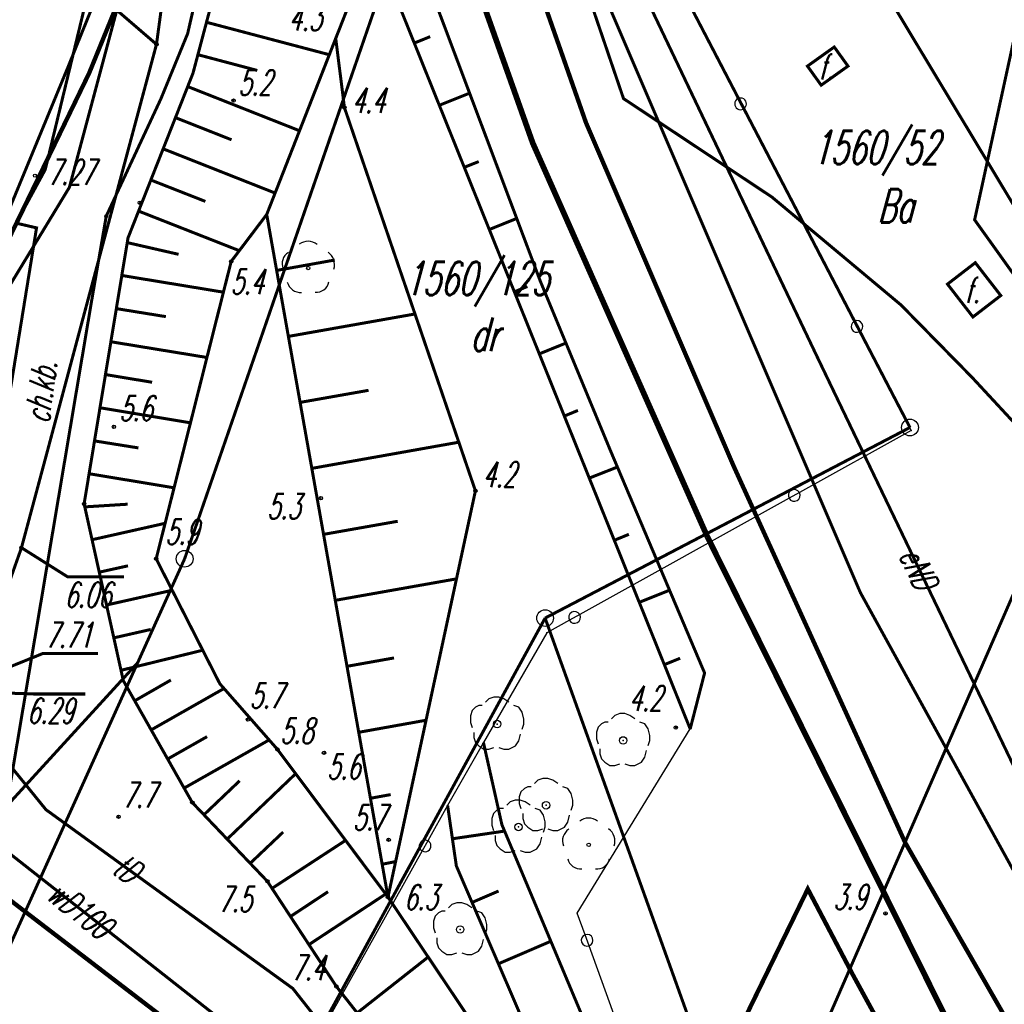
# Model space of a CAD drawing. Extents: x 6425777 to 6426103, y 6050596 to 6051176.
# Tile 12 of 72: x 6425856 to 6425886, y 6050775 to 6050805. Entities that reach past the tile are written whole.
import ezdxf

# ---------------------------------------------------------------- set-up
doc = ezdxf.new("R2010")
doc.units = 0
doc.header["$MEASUREMENT"] = 0
for name, pattern in [('GUZ', [1.5, 1, -0.5]), ('KOR', [4, 3, -1]), ('WRU', [1.5, 1, -0.5])]:
    doc.linetypes.add(name, pattern=pattern)
doc.layers.get('0').update_dxf_attribs({"linetype": 'CONTINUOUS'})
for name, color, linetype in [('202_punkt_graniczny', 7, 'CONTINUOUS'), ('210_oznaczenie_konturu_uzytku_gruntowego', 96, 'CONTINUOUS'), ('211_numer_dzialki_ewidencyjnej', 7, 'CONTINUOUS'), ('218_kontur_uzytku_gruntowego', 96, 'GUZ'), ('219_dzialka_ewidencyjna', 7, 'CONTINUOUS'), ('360_Fundament_obrys', 7, 'CONTINUOUS'), ('621_Punkt_rzednej_przewodu_SWPOD', 5, 'CONTINUOUS'), ('621_Punkt_rzednej_przewodu_SWPOD_Atr2', 5, 'CONTINUOUS'), ('621_Punkt_rzednej_przewodu_SWPOD_Atr3', 5, 'CONTINUOUS'), ('820_Skarpa_nieumocniona', 7, 'CONTINUOUS'), ('823_Szczyt_skarpy_nieumocninej', 7, 'WRU'), ('824_Podnoze_skarpy_nieumocninej', 7, 'WRU'), ('chodnik__powierzchnia_', 7, 'WRU'), ('drzewo_lisciaste__punkt_', 96, 'CONTINUOUS'), ('GEO_KOM___drzewa_lisciaste', 96, 'CONTINUOUS'), ('GEO_KOM_fundament', 7, 'CONTINUOUS'), ('GEO_KOM_kraweznik', 7, 'CONTINUOUS'), ('GEO_KOM_obszar_utwardzony', 7, 'KOR'), ('GEO_KOM_ogrodzenie', 7, 'CONTINUOUS'), ('GEO_KOM_opis_nawierzchni', 7, 'CONTINUOUS'), ('GEO_KOM_tor_kolejowy', 7, 'CONTINUOUS'), ('jezdnia__powierzchnia_', 7, 'KOR'), ('kraweznik__linia_', 7, 'CONTINUOUS'), ('ogrodzenie_trwale__linia_', 7, 'CONTINUOUS'), ('przewod_elektroenergetyczny__linia_', 1, 'CONTINUOUS'), ('przewod_elektroenergetyczny__linia__Atr1', 1, 'CONTINUOUS'), ('przewod_kanalizacyjny__linia_', 36, 'CONTINUOUS'), ('przewod_telekomunikacyjny__linia_', 30, 'CONTINUOUS'), ('przewod_telekomunikacyjny__linia__Atr1', 30, 'CONTINUOUS'), ('przewod_wodociagowy__linia_', 5, 'CONTINUOUS'), ('przewod_wodociagowy__linia__Atr1', 5, 'CONTINUOUS'), ('punkt_o_okreslonej_wysokosci__siec_wodociagowa__Atr2', 5, 'CONTINUOUS'), ('punkt_wysokosciowy_naturalny', 7, 'CONTINUOUS'), ('punkt_wysokosciowy_naturalny_Atr2', 7, 'CONTINUOUS'), ('punkt_wysokosciowy_sztuczny', 7, 'CONTINUOUS'), ('punkt_wysokosciowy_sztuczny_Atr2', 7, 'CONTINUOUS')]:
    doc.layers.add(name, color=color, linetype=linetype)
doc.styles.get("Standard").update_dxf_attribs({"font": 'simplex.shx', "width": 0.85})

# ---------------------------------------------------------------- blocks, each defined once
blk = doc.blocks.new('202')
at = {"color": 0, "linetype": 'Continuous'}
blk.add_circle((0, 0), 0.5, dxfattribs=at)
blk = doc.blocks.new('922')
at = {"color": 0, "linetype": 'Continuous'}
for points in [[(0.7, 1.3), (0.4, 1.5), (0.1, 1.6), (-0.2, 1.6), (-0.5, 1.5), (-0.7, 1.3)], [(-0.9, 1.1), (-1.1, 1.1), (-1.3, 1), (-1.5, 0.8), (-1.6, 0.5), (-1.6, 0.1), (-1.5, -0.2)], [(1.5, -0.3), (1.6, 0), (1.6, 0.3), (1.5, 0.7), (1.3, 1), (1, 1.1)], [(-1.4, -0.5), (-1.4, -0.8), (-1.3, -1.1), (-1.1, -1.3), (-0.8, -1.5), (-0.5, -1.5), (-0.2, -1.4)], [(0.1, -1.4), (0.4, -1.5), (0.7, -1.5), (1.1, -1.3), (1.3, -1), (1.4, -0.6)]]:
    blk.add_lwpolyline(points, dxfattribs=at)
blk.add_circle((0, 0), 0.224, dxfattribs=at)
blk = doc.blocks.new('801')
at = {"color": 0, "linetype": 'Continuous'}
blk.add_circle((0, 0), 0.1, dxfattribs=at)

msp = doc.modelspace()

# ---------------------------------------------------------------- linework, layer by layer
for p in [(6425861.5, 6050804.13), (6425860.57, 6050803.81), (6425865.92, 6050803.99), (6425857.94, 6050803.16), (6425858.56, 6050802.95), (6425861.66, 6050802.95), (6425860.7, 6050802.18), (6425862.87, 6050802.13), (6425874.51, 6050802.19), (6425866.18, 6050801.92), (6425873.39, 6050801.47), (6425857.25, 6050800.07), (6425857.97, 6050799.54), (6425860.07, 6050799.08), (6425878.94, 6050799.25), (6425859.07, 6050798.68), (6425863.86, 6050798.73), (6425884.99, 6050798.57), (6425856.99, 6050798.33), (6425859.72, 6050798.03), (6425862.8, 6050797.33), (6425872.03, 6050796.73), (6425858.62, 6050796.07), (6425882.79, 6050796.03), (6425880.3, 6050794.46), (6425884.91, 6050793.87), (6425859.3, 6050792.39), (6425883.06, 6050792.37), (6425883.1, 6050792.28), (6425874.12, 6050791.68), (6425877.8, 6050791.21), (6425865.48, 6050790.26), (6425870.09, 6050790.48), (6425858.41, 6050790.09), (6425877.02, 6050789.092), (6425856.54, 6050788.78), (6425860.56, 6050788.45), (6425861.41, 6050788.45), (6425881.58, 6050787.44), (6425872.17, 6050786.68), (6425872.22, 6050786.24), (6425860.03, 6050785.37), (6425876.93, 6050785.04), (6425859.58, 6050784.81), (6425862.46, 6050784.72), (6425863.3, 6050783.65), (6425876.07, 6050783.41), (6425876.5, 6050783.37), (6425870.33, 6050782.96), (6425864.18, 6050782.76), (6425865.57, 6050782.66), (6425861.64, 6050781.17), (6425857.27, 6050780.96), (6425869.26, 6050781.08), (6425859.44, 6050780.75), (6425870.88, 6050780.51), (6425867.5, 6050780.06), (6425869.52, 6050779.28), (6425863.88, 6050778.82), (6425867.48, 6050778.35), (6425873.13, 6050777.87), (6425882.33, 6050777.86), (6425864.64, 6050775.62), (6425865.94, 6050775.68)]:
    msp.add_point(p)
at = {"color": 7}
for p in [(6425871.801, 6050800.862), (6425872.22, 6050786.24), (6425880.01, 6050778.59), (6425881.35, 6050776.04)]:
    msp.add_point(p, dxfattribs=at)
at = {"layer": '202_punkt_graniczny', "color": 7}
for p in [(6425883.06, 6050792.37), (6425861.41, 6050788.45), (6425872.17, 6050786.68)]:
    msp.add_point(p, dxfattribs=at)
at = {"layer": '218_kontur_uzytku_gruntowego', "linetype": 'GUZ', "const_width": 0.09}
for points in [[(6425872.1, 6050813.41), (6425883.06, 6050792.37)], [(6425883.06, 6050792.37), (6425872.17, 6050786.68)], [(6425872.17, 6050786.68), (6425865.07, 6050773.68)], [(6425880.37, 6050763.83), (6425872.17, 6050786.68)]]:
    msp.add_lwpolyline(points, dxfattribs=at)
at = {"layer": '219_dzialka_ewidencyjna', "linetype": 'Continuous', "const_width": 0.09}
for points in [[(6425883.06, 6050792.37), (6425872.1, 6050813.41)], [(6425861.41, 6050788.45), (6425868.36, 6050808.57)], [(6425883.06, 6050792.37), (6425872.17, 6050786.68)], [(6425851.65, 6050766.84), (6425861.41, 6050788.45)], [(6425865.07, 6050773.68), (6425872.17, 6050786.68)], [(6425880.37, 6050763.83), (6425872.17, 6050786.68)]]:
    msp.add_lwpolyline(points, dxfattribs=at)
at = {"layer": '360_Fundament_obrys', "linetype": 'Continuous', "const_width": 0.09}
for points in [[(6425880, 6050803.16), (6425880.8, 6050803.73), (6425881.21, 6050803.16), (6425880.41, 6050802.59)], [(6425884.18, 6050796.65), (6425885.01, 6050797.29), (6425885.77, 6050796.31), (6425884.94, 6050795.67)]]:
    msp.add_lwpolyline(points, close=True, dxfattribs=at)
at = {"layer": '621_Punkt_rzednej_przewodu_SWPOD', "linetype": 'Continuous'}
for centre in [(6425860.57, 6050803.81), (6425856.54, 6050788.78)]:
    msp.add_circle(centre, 0.05, dxfattribs=at)
at = {"layer": '621_Punkt_rzednej_przewodu_SWPOD_Atr2', "linetype": 'Continuous', "const_width": 0.09}
for points in [[(6425860.57, 6050803.81), (6425858.12, 6050805.92), (6425856.3, 6050805.92)], [(6425856.54, 6050788.78), (6425857.92, 6050787.91), (6425859.597, 6050787.911)], [(6425855.02, 6050784.48), (6425856.9, 6050784.413), (6425858.444, 6050784.413)]]:
    msp.add_lwpolyline(points, dxfattribs=at)
at = {"layer": '820_Skarpa_nieumocniona', "linetype": 'Continuous', "const_width": 0.09}
for points in [[(6425862.06, 6050804.47), (6425865.73, 6050803.5)], [(6425868.27, 6050803.85), (6425868.74, 6050804.04)], [(6425861.81, 6050803.5), (6425863.58, 6050803.03)], [(6425861.5, 6050802.55), (6425864.84, 6050801.23)], [(6425869.01, 6050801.99), (6425869.91, 6050802.35)], [(6425861.14, 6050801.62), (6425862.81, 6050800.96)], [(6425860.77, 6050800.69), (6425864.11, 6050799.37)], [(6425869.76, 6050800.14), (6425870.19, 6050800.31)], [(6425860.4, 6050799.76), (6425862.03, 6050799.12)], [(6425860.04, 6050798.83), (6425863.04, 6050797.65)], [(6425870.5, 6050798.28), (6425871.32, 6050798.61)], [(6425859.7, 6050797.89), (6425861.23, 6050797.54)], [(6425864.16, 6050797.06), (6425865.89, 6050797.37)], [(6425859.53, 6050796.91), (6425862.57, 6050796.41)], [(6425871.25, 6050796.42), (6425871.64, 6050796.58)], [(6425859.37, 6050795.92), (6425860.85, 6050795.68)], [(6425864.51, 6050795.09), (6425868.29, 6050795.76)], [(6425859.21, 6050794.93), (6425862.08, 6050794.46)], [(6425872, 6050794.57), (6425872.79, 6050794.89)], [(6425859.05, 6050793.95), (6425860.44, 6050793.72)], [(6425864.86, 6050793.12), (6425866.9, 6050793.48)], [(6425858.88, 6050792.96), (6425861.58, 6050792.51)], [(6425872.74, 6050792.71), (6425873.15, 6050792.88)], [(6425858.72, 6050791.97), (6425860.03, 6050791.76)], [(6425865.21, 6050791.15), (6425869.59, 6050791.93)], [(6425873.49, 6050790.86), (6425874.33, 6050791.19)], [(6425858.56, 6050790.99), (6425861.09, 6050790.57)], [(6425858.43, 6050790), (6425859.71, 6050790.08)], [(6425858.65, 6050789.02), (6425860.83, 6050789.51)], [(6425865.56, 6050789.18), (6425867.77, 6050789.57)], [(6425874.23, 6050789), (6425874.67, 6050789.18)], [(6425858.86, 6050788.05), (6425859.72, 6050788.24)], [(6425865.91, 6050787.21), (6425869.52, 6050787.85)], [(6425859.08, 6050787.07), (6425861.04, 6050787.51)], [(6425874.98, 6050787.15), (6425875.88, 6050787.51)], [(6425859.3, 6050786.09), (6425860.4, 6050786.34)], [(6425859.51, 6050785.12), (6425861.95, 6050785.72)], [(6425866.26, 6050785.24), (6425867.66, 6050785.49)], [(6425875.73, 6050785.29), (6425876.2, 6050785.48)], [(6425859.92, 6050784.21), (6425861, 6050784.83)], [(6425860.41, 6050783.34), (6425862.59, 6050784.58)], [(6425866.61, 6050783.27), (6425868.62, 6050783.63)], [(6425876.47, 6050783.44), (6425876.52, 6050783.46)], [(6425860.9, 6050782.47), (6425862.08, 6050783.14)], [(6425861.39, 6050781.6), (6425863.93, 6050783.04)], [(6425862.68, 6050780.08), (6425864.72, 6050782.03)], [(6425861.99, 6050780.81), (6425863.05, 6050781.82)], [(6425866.96, 6050781.3), (6425867.56, 6050781.41)], [(6425863.37, 6050779.36), (6425864.35, 6050780.29)], [(6425869.4, 6050780.09), (6425870.96, 6050780.32)], [(6425864.02, 6050778.61), (6425866.21, 6050780.04)], [(6425867.31, 6050779.33), (6425867.71, 6050779.41)], [(6425864.57, 6050777.77), (6425865.69, 6050778.51)], [(6425865.12, 6050776.93), (6425867.41, 6050778.44)], [(6425869.99, 6050778.19), (6425870.78, 6050778.53)], [(6425870.78, 6050776.36), (6425872.34, 6050777.03)], [(6425866.56, 6050774.89), (6425868.68, 6050776.56)]]:
    msp.add_lwpolyline(points, dxfattribs=at)
at = {"layer": '823_Szczyt_skarpy_nieumocninej', "linetype": 'WRU', "const_width": 0.09}
for points in [[(6425865.94, 6050775.68), (6425863.88, 6050778.82), (6425861.64, 6050781.17), (6425859.58, 6050784.81), (6425858.41, 6050790.09), (6425859.72, 6050798.03), (6425861.66, 6050802.95), (6425862.58, 6050806.42), (6425862.82, 6050811.03), (6425863.36, 6050816.39)], [(6425865.89, 6050813.9), (6425865.05, 6050811.75), (6425867.45, 6050807.89), (6425867.89, 6050804.78), (6425876.5, 6050783.37)], [(6425863.86, 6050798.73), (6425867.45, 6050807.89)], [(6425867.48, 6050778.35), (6425864.18, 6050782.76), (6425862.46, 6050784.72), (6425860.56, 6050788.45), (6425862.8, 6050797.33), (6425863.86, 6050798.73)], [(6425867.48, 6050778.35), (6425863.86, 6050798.73)], [(6425869.26, 6050781.08), (6425869.52, 6050779.28), (6425873.94, 6050769)], [(6425865.94, 6050775.68), (6425869.59, 6050771.05), (6425872.61, 6050766.93)]]:
    msp.add_lwpolyline(points, dxfattribs=at)
at = {"layer": '824_Podnoze_skarpy_nieumocninej', "linetype": 'WRU', "const_width": 0.09}
for points in [[(6425876.5, 6050783.37), (6425876.93, 6050785.04), (6425874.12, 6050791.68), (6425872.03, 6050796.73), (6425865.57, 6050813.91)], [(6425863.86, 6050798.73), (6425865.92, 6050803.99), (6425866.18, 6050801.92), (6425870.09, 6050790.48), (6425867.48, 6050778.35)], [(6425904.25, 6050720.94), (6425905, 6050723.64), (6425904.52, 6050725.69), (6425899, 6050731.71), (6425894.95, 6050735.08), (6425887.06, 6050745.23), (6425884.46, 6050748.58), (6425881.34, 6050753.61), (6425880.697, 6050755.756), (6425877.409, 6050766.251), (6425875.758, 6050765.691), (6425875.296, 6050767.056), (6425876.816, 6050767.57), (6425875.89, 6050770.23), (6425875.15, 6050770.34), (6425870.88, 6050780.51), (6425870.33, 6050782.96)], [(6425873.94, 6050769), (6425870.52, 6050773.81), (6425867.48, 6050778.35)]]:
    msp.add_lwpolyline(points, dxfattribs=at)
at = {"layer": 'chodnik__powierzchnia_', "linetype": 'WRU', "const_width": 0.09}
for points in [[(6425856.39, 6050798.47), (6425856.99, 6050798.33), (6425854.49, 6050782.89), (6425852.8, 6050781.49)], [(6425858.62, 6050796.07), (6425855.69, 6050778.65)]]:
    msp.add_lwpolyline(points, dxfattribs=at)
at = {"layer": 'drzewo_lisciaste__punkt_', "linetype": 'Continuous'}
for centre in [(6425865.1, 6050797.13), (6425873.47, 6050779.91)]:
    msp.add_circle(centre, 0.05, dxfattribs=at)
for centre, radius, start, end in [((6425865.096, 6050797.504), 0.426, 51.1334, 128.0066), ((6425864.713, 6050797.267), 0.39, 121.4821, 204.6351), ((6425865.445, 6050797.236), 0.439, 341.5107, 56.0024), ((6425864.882, 6050796.827), 0.427, 195.444, 272.3688), ((6425865.35, 6050796.782), 0.371, 262.5221, 349.8447), ((6425873.463, 6050780.286), 0.424, 50.6041, 127.8208), ((6425873.113, 6050780.026), 0.425, 123.4354, 200.2702), ((6425873.793, 6050780.016), 0.46, 342.4382, 53.6192), ((6425873.219, 6050779.573), 0.38, 191.8002, 277.3445), ((6425873.707, 6050779.587), 0.399, 264.8832, 346.6301)]:
    msp.add_arc(centre, radius, start, end, dxfattribs=at)
at = {"layer": 'GEO_KOM___drzewa_lisciaste'}
for p in [(6425870.739, 6050783.516), (6425874.5, 6050783.026), (6425872.2, 6050781.091), (6425871.375, 6050780.442), (6425869.634, 6050777.381)]:
    msp.add_point(p, dxfattribs=at)
at = {"layer": 'GEO_KOM_kraweznik', "linetype": 'Continuous', "const_width": 0.13}
msp.add_lwpolyline([(6425875.91, 6050770.17), (6425880.01, 6050778.59), (6425881.35, 6050776.04), (6425886.61, 6050766.41), (6425890.97, 6050758.82), (6425896.17, 6050751.11), (6425904.284, 6050740.315), (6425911.904, 6050731.779), (6425921.007, 6050722.752), (6425925.716, 6050718.479), (6425929.57, 6050715.46)], dxfattribs=at)
at = {"layer": 'GEO_KOM_obszar_utwardzony', "linetype": 'KOR', "const_width": 0.09}
msp.add_lwpolyline([(6425906.171, 6050724.943), (6425896.34, 6050737.14), (6425901.5, 6050740.77), (6425888.35, 6050760.84), (6425882.67, 6050757.42), (6425880.838, 6050756.149), (6425878.225, 6050764.487), (6425879.789, 6050765.048), (6425879.439, 6050766.024), (6425878.653, 6050768.193), (6425877.687, 6050767.865), (6425876.816, 6050767.57), (6425875.91, 6050770.17), (6425880.01, 6050778.59), (6425881.35, 6050776.04), (6425886.61, 6050766.41), (6425890.97, 6050758.82), (6425896.17, 6050751.11), (6425904.284, 6050740.315), (6425911.904, 6050731.779)], dxfattribs=at)
at = {"layer": 'GEO_KOM_ogrodzenie', "linetype": 'Continuous'}
msp.add_lwpolyline([(6425874.612, 6050808.526), (6425877.923, 6050802.188), (6425877.923, 6050802.188, 1), (6425878.085, 6050801.878, 1), (6425877.923, 6050802.188), (6425878.085, 6050801.878), (6425881.396, 6050795.541), (6425881.396, 6050795.541, 1), (6425881.558, 6050795.231, 1), (6425881.396, 6050795.541), (6425881.558, 6050795.231), (6425883.1, 6050792.28), (6425883.1, 6050792.28), (6425879.76, 6050790.426), (6425879.76, 6050790.426, 1), (6425879.454, 6050790.256, 1), (6425879.76, 6050790.426), (6425879.454, 6050790.256), (6425873.202, 6050786.785), (6425873.202, 6050786.785, 1), (6425872.896, 6050786.615, 1), (6425873.202, 6050786.785), (6425872.896, 6050786.615), (6425872.22, 6050786.24)], format="xyb", dxfattribs=at)
at = {"layer": 'GEO_KOM_tor_kolejowy', "linetype": 'Continuous', "const_width": 0.17}
for points in [[(6425859.78, 6050841.59), (6425862.748, 6050829.45), (6425867.784, 6050812.182), (6425871.801, 6050800.862), (6425877.02, 6050789.092)], [(6425903.26, 6050744.5), (6425897.632, 6050752.087), (6425892.483, 6050759.753), (6425888.147, 6050767.307), (6425885.054, 6050772.894), (6425877.02, 6050789.092)]]:
    msp.add_lwpolyline(points, dxfattribs=at)
at = {"layer": 'jezdnia__powierzchnia_', "linetype": 'KOR', "const_width": 0.09}
msp.add_lwpolyline([(6425858.62, 6050796.07), (6425859.07, 6050798.68), (6425860.7, 6050802.18), (6425861.5, 6050804.13), (6425861.95, 6050806.09), (6425862.27, 6050809.02), (6425862.19, 6050813.07), (6425860.49, 6050822.92), (6425856.64, 6050840.32), (6425852.79, 6050857.89)], dxfattribs=at)
at = {"layer": 'kraweznik__linia_', "linetype": 'Continuous', "const_width": 0.13}
for points in [[(6425888.45, 6050770.32), (6425882.92, 6050779.97), (6425877.8, 6050791.21), (6425873.39, 6050801.47), (6425869.45, 6050812.72), (6425869.01, 6050814.4)], [(6425852.59, 6050781.82), (6425851.72, 6050782.91), (6425851.35, 6050783.9), (6425851.24, 6050785.13), (6425851.38, 6050786.66), (6425851.69, 6050788.07), (6425852.12, 6050789.38), (6425852.7, 6050790.82), (6425854.42, 6050794.44), (6425856.39, 6050798.47), (6425858.56, 6050802.95), (6425859.31, 6050804.79)], [(6425855.69, 6050778.65), (6425861.17, 6050774.45), (6425865.12, 6050771.43)]]:
    msp.add_lwpolyline(points, dxfattribs=at)
at = {"layer": 'ogrodzenie_trwale__linia_', "linetype": 'Continuous'}
for points in [[(6425872.22, 6050786.24), (6425870.33, 6050782.96), (6425870.33, 6050782.96), (6425869.26, 6050781.08), (6425869.26, 6050781.08), (6425868.674, 6050780.031), (6425868.674, 6050780.031, 1), (6425868.504, 6050779.726, 1), (6425868.674, 6050780.031), (6425868.504, 6050779.726), (6425865.24, 6050773.88)], [(6425875.91, 6050770.17), (6425873.482, 6050776.895), (6425873.482, 6050776.895, 1), (6425873.363, 6050777.224, 1), (6425873.482, 6050776.895), (6425873.363, 6050777.224), (6425873.13, 6050777.87), (6425873.13, 6050777.87), (6425876.5, 6050783.37)]]:
    msp.add_lwpolyline(points, format="xyb", dxfattribs=at)
at = {"layer": 'przewod_elektroenergetyczny__linia_', "linetype": 'Continuous', "const_width": 0.09}
for points in [[(6425887.38, 6050779.71), (6425880.3, 6050794.46), (6425875.24, 6050805.08), (6425872.38, 6050811.08), (6425867.82, 6050826.14), (6425862.06, 6050848.97), (6425858.88, 6050861.83), (6425840.39, 6050857.57)], [(6425841.49, 6050758.49), (6425844.54, 6050767.73), (6425853.19, 6050789.41), (6425852.66, 6050790.8), (6425857.97, 6050799.54), (6425859.72, 6050806.08), (6425860.29, 6050817.69), (6425861.95, 6050818.75), (6425861.9, 6050821.72), (6425859.33, 6050831.73), (6425857.39, 6050834.61)], [(6425887.38, 6050779.71), (6425887.3, 6050780.98), (6425889.22, 6050783.03), (6425893.32, 6050786.29), (6425892.67, 6050787.42), (6425891.09, 6050787.83), (6425889.15, 6050788.92), (6425887.83, 6050790.72), (6425884.91, 6050793.87), (6425882.79, 6050796.03), (6425878.94, 6050799.25), (6425874.51, 6050802.19), (6425870.21, 6050814.83)]]:
    msp.add_lwpolyline(points, dxfattribs=at)
at = {"layer": 'przewod_kanalizacyjny__linia_', "linetype": 'Continuous', "const_width": 0.09}
for points in [[(6426033.15, 6050626.31), (6426021.33, 6050634.58), (6426007.02, 6050644.5), (6425998.54, 6050650.6), (6425981.85, 6050662.31), (6425968.19, 6050671.92), (6425958.05, 6050677.73), (6425951.06, 6050681.58), (6425947.62, 6050682.77), (6425925.43, 6050704.87), (6425908.32, 6050731.71), (6425913.4, 6050737.44), (6425913.08, 6050738.31), (6425906.62, 6050746.68), (6425895.52, 6050762.12), (6425881.58, 6050787.44), (6425873.58, 6050806.11), (6425867.33, 6050826.86), (6425864.54, 6050839.15)], [(6425891.67, 6050789.84), (6425874.24, 6050818.81), (6425873.67, 6050819.23), (6425870.81, 6050824.53), (6425871.13, 6050825.05), (6425872.77, 6050825.42)], [(6425865.81, 6050740.46), (6425867.96, 6050745.7), (6425886.34, 6050787.84)], [(6425860.03, 6050785.37), (6425844.27, 6050768.12), (6425840.063, 6050758.293)]]:
    msp.add_lwpolyline(points, dxfattribs=at)
at = {"layer": 'przewod_telekomunikacyjny__linia_', "linetype": 'Continuous', "const_width": 0.09}
for points in [[(6425812.26, 6050995.19), (6425814.86, 6050984.52), (6425817.91, 6050972.57), (6425821.65, 6050961.52), (6425824.51, 6050952.97), (6425827.48, 6050945.92), (6425835.51, 6050925.29), (6425836.29, 6050922.92), (6425838.99, 6050910.54), (6425843.11, 6050892.6), (6425847.75, 6050871.43), (6425850.45, 6050859.02), (6425853.82, 6050844.27), (6425855.4, 6050836.68), (6425856.7, 6050829.88), (6425858.86, 6050817.7), (6425859.33, 6050809.12), (6425858.79, 6050805.26), (6425857.94, 6050803.16), (6425855.74, 6050797.83), (6425853.43, 6050793.03), (6425850.85, 6050788.35), (6425849.12, 6050785.21), (6425836.612, 6050764.592)], [(6425884.76, 6050744.53), (6425876.42, 6050756.77), (6425871.94, 6050766.33), (6425864.64, 6050775.62), (6425857.27, 6050780.96), (6425855.52, 6050783.12), (6425854.44, 6050788.64), (6425854.7, 6050789.52)]]:
    msp.add_lwpolyline(points, dxfattribs=at)
at = {"layer": 'przewod_wodociagowy__linia_', "linetype": 'Continuous', "const_width": 0.09}
for points in [[(6425850.85, 6050788.35), (6425853.43, 6050793.03), (6425857.25, 6050800.07), (6425858.52, 6050805.32), (6425859.71, 6050811.85), (6425858.85, 6050820.38), (6425854.58, 6050842.52), (6425849.38, 6050866.15), (6425845.22, 6050884.18), (6425836.52, 6050917.63), (6425833.02, 6050930.78), (6425827.03, 6050947.56), (6425824.17, 6050955.13), (6425820.07, 6050966.77), (6425818.09, 6050972.14), (6425812.91, 6050989.2), (6425811.09, 6050995.03), (6425805.31, 6051013.77), (6425800.48, 6051030.42), (6425794.793, 6051049.484)], [(6425908.77, 6050763.73), (6425896.8, 6050782.06), (6425884.99, 6050798.57), (6425887.8, 6050811.48), (6425879.69, 6050843.59), (6425875.69, 6050858.52)], [(6425853.78, 6050780.09), (6425853.09, 6050780.61), (6425853.46, 6050781.14), (6425854.08, 6050782.27), (6425855.02, 6050784.48), (6425856.54, 6050788.78), (6425860.57, 6050803.81), (6425861.46, 6050810.42), (6425860.38, 6050819.44), (6425853.34, 6050847.29)], [(6425906.64, 6050725.15), (6425887.12, 6050739.78), (6425882.64, 6050741.22), (6425881.1, 6050744.65), (6425875.04, 6050756.8), (6425865.06, 6050772.67), (6425848.88, 6050785.4)]]:
    msp.add_lwpolyline(points, dxfattribs=at)
at = {"layer": 'punkt_o_okreslonej_wysokosci__siec_wodociagowa__Atr2', "linetype": 'Continuous', "const_width": 0.09}
msp.add_lwpolyline([(6425854.61, 6050784.58), (6425857.17, 6050785.619), (6425858.828, 6050785.619)], dxfattribs=at)
at = {"layer": 'punkt_wysokosciowy_naturalny', "color": 7}
for p in [(6425862.87, 6050802.13), (6425866.18, 6050801.92), (6425860.07, 6050799.08), (6425862.8, 6050797.33), (6425862.8, 6050797.33), (6425859.3, 6050792.39), (6425865.48, 6050790.26), (6425870.09, 6050790.48), (6425858.41, 6050790.09), (6425858.41, 6050790.09), (6425860.56, 6050788.45), (6425860.56, 6050788.45), (6425863.3, 6050783.65), (6425876.07, 6050783.41), (6425864.18, 6050782.76), (6425864.18, 6050782.76), (6425865.57, 6050782.66), (6425861.64, 6050781.17), (6425859.44, 6050780.75), (6425867.5, 6050780.06), (6425863.88, 6050778.82), (6425867.48, 6050778.35), (6425867.48, 6050778.35), (6425882.33, 6050777.86), (6425865.94, 6050775.68), (6425865.94, 6050775.68)]:
    msp.add_point(p, dxfattribs=at)
at = {"layer": 'punkt_wysokosciowy_sztuczny', "linetype": 'Continuous'}
for centre in [(6425856.94, 6050799.89), (6425859.07, 6050798.68)]:
    msp.add_circle(centre, 0.045, dxfattribs=at)

# ---------------------------------------------------------------- block references
at = {"layer": '202_punkt_graniczny', "color": 7, "linetype": 'Continuous', "xscale": 0.5, "yscale": 0.5, "zscale": 0.5}
for p in [(6425883.06, 6050792.37), (6425861.41, 6050788.45), (6425872.17, 6050786.68)]:
    msp.add_blockref('202', p, dxfattribs=at)
at = {"layer": 'GEO_KOM___drzewa_lisciaste', "linetype": 'Continuous', "xscale": 0.5, "yscale": 0.5, "zscale": 0.5}
for p in [(6425870.739, 6050783.516), (6425874.5, 6050783.026), (6425872.2, 6050781.091), (6425871.375, 6050780.442), (6425869.634, 6050777.381)]:
    msp.add_blockref('922', p, dxfattribs=at)
at = {"layer": 'punkt_wysokosciowy_naturalny', "color": 7, "linetype": 'Continuous', "xscale": 0.5, "yscale": 0.5, "zscale": 0.5}
for p in [(6425862.87, 6050802.13), (6425866.18, 6050801.92), (6425860.07, 6050799.08), (6425862.8, 6050797.33), (6425862.8, 6050797.33), (6425859.3, 6050792.39), (6425870.09, 6050790.48), (6425865.48, 6050790.26), (6425858.41, 6050790.09), (6425858.41, 6050790.09), (6425860.56, 6050788.45), (6425860.56, 6050788.45), (6425863.3, 6050783.65), (6425876.07, 6050783.41), (6425864.18, 6050782.76), (6425864.18, 6050782.76), (6425865.57, 6050782.66), (6425861.64, 6050781.17), (6425859.44, 6050780.75), (6425867.5, 6050780.06), (6425863.88, 6050778.82), (6425867.48, 6050778.35), (6425867.48, 6050778.35), (6425882.33, 6050777.86), (6425865.94, 6050775.68), (6425865.94, 6050775.68)]:
    msp.add_blockref('801', p, dxfattribs=at)

# ---------------------------------------------------------------- texts
at = {"layer": '210_oznaczenie_konturu_uzytku_gruntowego', "oblique": 15, "width": 0.62}
for s, p in [('Ba', (6425882.09, 6050798.49)), ('dr', (6425869.94, 6050794.65))]:
    msp.add_text(s, height=1, dxfattribs=at).set_placement(p)
at = {"layer": '211_numer_dzialki_ewidencyjnej', "oblique": 15, "width": 0.62}
for s, p in [('1560/52', (6425880.15, 6050800.23)), ('1560/125', (6425867.98, 6050796.32))]:
    msp.add_text(s, height=1, dxfattribs=at).set_placement(p)
at = {"layer": '621_Punkt_rzednej_przewodu_SWPOD_Atr3', "oblique": 15, "width": 0.62}
for s, p in [('6.06', (6425857.826, 6050787)), ('6.29', (6425856.706, 6050783.536))]:
    msp.add_text(s, height=0.75, dxfattribs=at).set_placement(p)
at = {"layer": 'GEO_KOM_fundament', "oblique": 15, "width": 0.62}
for p in [(6425880.337, 6050802.763), (6425884.699, 6050796.094)]:
    msp.add_text('f.', height=0.75, dxfattribs=at).set_placement(p)
at = {"layer": 'GEO_KOM_opis_nawierzchni', "oblique": 15, "width": 0.62}
msp.add_text('ch.kb.', height=0.75, rotation=82.4, dxfattribs=at).set_placement((6425857.363, 6050792.471))
at = {"layer": 'przewod_elektroenergetyczny__linia__Atr1', "oblique": 15, "width": 0.62}
msp.add_text('eND', height=0.75, rotation=295.6, dxfattribs=at).set_placement((6425882.712, 6050788.558))
at = {"layer": 'przewod_telekomunikacyjny__linia__Atr1', "oblique": 15, "width": 0.62}
msp.add_text('tD', height=0.75, rotation=324.1, dxfattribs=at).set_placement((6425859.197, 6050779.103))
at = {"layer": 'przewod_wodociagowy__linia__Atr1', "oblique": 15, "width": 0.62}
msp.add_text('wD100', height=0.75, rotation=321.8, dxfattribs=at).set_placement((6425857.246, 6050778.321))
at = {"layer": 'punkt_o_okreslonej_wysokosci__siec_wodociagowa__Atr2', "oblique": 15, "width": 0.62}
msp.add_text('7.71', height=0.75, dxfattribs=at).set_placement((6425857.257, 6050785.798))
at = {"layer": 'punkt_wysokosciowy_naturalny_Atr2', "oblique": 15, "width": 0.62}
for s, p in [('4.3', (6425864.51, 6050804.22)), ('5.2', (6425863.01, 6050802.29)), ('4.4', (6425866.4, 6050801.76)), ('5.4', (6425862.78, 6050796.35)), ('5.6', (6425859.46, 6050792.57)), ('4.2', (6425870.3, 6050790.59)), ('5.3', (6425863.87, 6050789.64)), ('5.9', (6425860.83, 6050788.88)), ('5.7', (6425863.35, 6050783.99)), ('4.2', (6425874.666, 6050783.908)), ('5.8', (6425864.26, 6050782.94)), ('5.6', (6425865.66, 6050781.87)), ('7.7', (6425859.56, 6050781.02)), ('5.7', (6425866.43, 6050780.35)), ('3.9', (6425880.77, 6050777.98)), ('7.5', (6425862.418, 6050777.912)), ('6.3', (6425867.96, 6050777.97)), ('7.4', (6425864.6, 6050775.87))]:
    msp.add_text(s, height=0.75, dxfattribs=at).set_placement(p)
at = {"layer": 'punkt_wysokosciowy_sztuczny_Atr2', "oblique": 15, "width": 0.62}
msp.add_text('7.27', height=0.75, dxfattribs=at).set_placement((6425857.33, 6050799.62))

doc.saveas('drawing.dxf')
